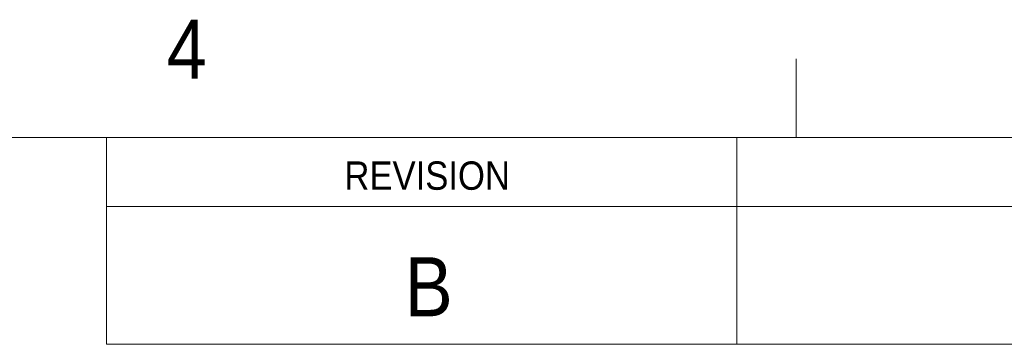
# Model space of a CAD drawing. Header units: inches. Extents: x 0.5 to 16.5, y 0.2 to 10.8.
# Tile 4 of 8: x 9.237 to 10.799, y 10.272 to 10.787. Entities that reach past the tile are written whole.
import ezdxf

# ---------------------------------------------------------------- set-up
doc = ezdxf.new("R2010")
doc.units = ezdxf.units.IN
doc.header["$MEASUREMENT"] = 0
doc.styles.add('SLDTEXTSTYLE1', font='GOTHIC.TTF', dxfattribs={"width": 0.913})

msp = doc.modelspace()

# ---------------------------------------------------------------- linework, layer by layer
at = {"color": 7, "linetype": 'Continuous', "lineweight": 0}
for p, q in [((10.46875, 10.6), (10.46875, 10.725)), ((0.625, 10.6), (16.375, 10.6)), ((9.375, 10.27187), (9.375, 10.6)), ((10.375, 10.27187), (10.375, 10.6)), ((9.375, 10.49062), (16.37183, 10.49062)), ((9.375, 10.27187), (16.37183, 10.27187))]:
    msp.add_line(p, q, dxfattribs=at)

# ---------------------------------------------------------------- texts
at = {"color": 7, "linetype": 'Continuous', "lineweight": 0, "style": 'SLDTEXTSTYLE1'}
for s, insert, char_height, attachment_point in [('4', (9.47054, 10.78695), 0.09375, 1), ('REVISION', (9.88373, 10.56206), 0.045, 2), ('B', (9.88607, 10.41013), 0.09375, 2)]:
    msp.add_mtext(s, dxfattribs=dict(at, insert=insert, char_height=char_height, attachment_point=attachment_point))

doc.saveas('drawing.dxf')
